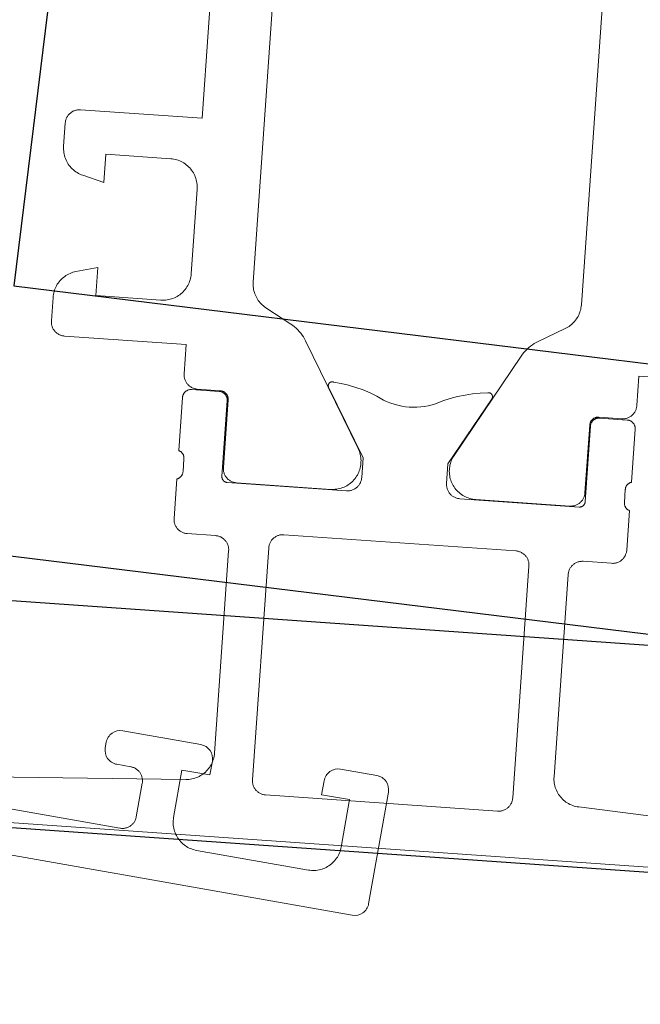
# Model space of a CAD drawing. Header units: metres. Extents: x 63115 to 703450, y -261936 to -53969.
# Tile 54 of 256: x 160210 to 160232, y -144016 to -143981. Entities that reach past the tile are written whole.
import ezdxf

# ---------------------------------------------------------------- set-up
doc = ezdxf.new("R2010")
doc.units = ezdxf.units.M
doc.layers.add('_01Hulplijnen', color=6, linetype='Continuous', plot=False)
for name, color, linetype in [('_02Binnenwanden', 2, 'Continuous'), ('_03-PROJECTION', 1, 'Continuous'), ('LAYER98', 7, 'Continuous')]:
    doc.layers.add(name, color=color, linetype=linetype)

# ---------------------------------------------------------------- blocks, each defined once
blk = doc.blocks.new('*U182')
at = {"layer": '_02Binnenwanden'}
blk.add_lwpolyline([(-35.02, 0), (-35.02, 9.473), (-4.17, 9.473), (-4.17, 113.503), (4.17, 113.503), (4.17, 9.473), (35.02, 9.473), (35.02, 0)], close=True, dxfattribs=at)
blk = doc.blocks.new('ruit_950x8')
at = {"layer": '_01Hulplijnen'}
blk.add_lwpolyline([(0, 0), (950, 0), (950, 8), (0, 8)], close=True, dxfattribs=at)
blk = doc.blocks.new('*U163')
at = {"layer": 'LAYER98', "color": 7, "linetype": 'Continuous', "lineweight": 9}
for points in [[(-19.271, 0, 0.414218), (-19.771, -0.5)], [(-17.471, -0.5, 0.414255), (-17.971, 0)], [(-12.971, 0, 0.414156), (-13.471, -0.5)], [(-9.671, -0.5, 0.414222), (-10.171, 0)], [(-10.171, -1.2, 0.414221), (-9.671, -0.7)], [(-19.771, -4.5, 0.414218), (-19.271, -5)]]:
    blk.add_lwpolyline(points, format="xyb", dxfattribs=at)
for points in [[(-17.971, 0), (-19.271, 0)], [(-10.171, 0), (-12.971, 0)], [(-19.771, -0.5), (-19.771, -4.5)], [(-18.471, -2.7), (-18.471, -1), (-17.471, -1), (-17.471, -0.5)], [(-13.471, -0.5), (-13.471, -1), (-12.471, -1), (-12.471, -2.7)], [(-9.671, -0.7), (-9.671, -0.5)], [(-11.171, -1.7), (-11.17, -1.673), (-11.168, -1.646), (-11.164, -1.619), (-11.159, -1.593), (-11.153, -1.566), (-11.145, -1.54), (-11.135, -1.515), (-11.125, -1.49), (-11.113, -1.466), (-11.1, -1.442), (-11.085, -1.419), (-11.069, -1.397), (-11.052, -1.376), (-11.034, -1.356), (-11.015, -1.337), (-10.994, -1.319), (-10.974, -1.302), (-10.951, -1.286), (-10.929, -1.271), (-10.905, -1.258), (-10.881, -1.246), (-10.856, -1.236), (-10.83, -1.226), (-10.805, -1.218), (-10.779, -1.212), (-10.752, -1.207), (-10.725, -1.203), (-10.698, -1.201), (-10.671, -1.2)], [(-10.671, -1.2), (-10.171, -1.2)], [(-11.171, -2.9), (-11.171, -1.7)], [(-17.471, -3.7), (-17.526, -3.698), (-17.579, -3.694), (-17.633, -3.687), (-17.686, -3.677), (-17.738, -3.664), (-17.79, -3.648), (-17.841, -3.629), (-17.891, -3.608), (-17.94, -3.583), (-17.987, -3.557), (-18.032, -3.528), (-18.076, -3.496), (-18.118, -3.462), (-18.158, -3.426), (-18.196, -3.388), (-18.234, -3.347), (-18.267, -3.305), (-18.299, -3.261), (-18.327, -3.216), (-18.355, -3.168), (-18.378, -3.12), (-18.4, -3.07), (-18.418, -3.019), (-18.435, -2.968), (-18.447, -2.915), (-18.458, -2.862), (-18.465, -2.808), (-18.47, -2.754), (-18.471, -2.7)], [(-12.471, -2.7), (-12.473, -2.754), (-12.477, -2.808), (-12.485, -2.862), (-12.494, -2.915), (-12.507, -2.968), (-12.524, -3.019), (-12.542, -3.07), (-12.564, -3.12), (-12.587, -3.168), (-12.614, -3.216), (-12.643, -3.261), (-12.675, -3.305), (-12.709, -3.347), (-12.745, -3.388), (-12.783, -3.426), (-12.823, -3.462), (-12.865, -3.496), (-12.909, -3.528), (-12.955, -3.557), (-13.002, -3.583), (-13.051, -3.608), (-13.101, -3.629), (-13.152, -3.648), (-13.203, -3.664), (-13.256, -3.677), (-13.309, -3.687), (-13.363, -3.694), (-13.417, -3.698), (-13.471, -3.7)], [(-10.671, -3.4), (-10.698, -3.399), (-10.725, -3.397), (-10.752, -3.393), (-10.779, -3.388), (-10.805, -3.382), (-10.83, -3.374), (-10.856, -3.365), (-10.881, -3.354), (-10.905, -3.342), (-10.929, -3.328), (-10.951, -3.314), (-10.974, -3.298), (-10.994, -3.281), (-11.015, -3.263), (-11.034, -3.244), (-11.052, -3.224), (-11.069, -3.203), (-11.085, -3.181), (-11.1, -3.158), (-11.113, -3.134), (-11.125, -3.11), (-11.135, -3.085), (-11.145, -3.06), (-11.153, -3.034), (-11.159, -3.008), (-11.164, -2.981), (-11.168, -2.954), (-11.17, -2.927), (-11.171, -2.9)], [(11.286, -3.054), (5.229, -3.4), (-10.671, -3.4)], [(-13.471, -3.7), (-17.471, -3.7)], [(-19.271, -5), (55.729, -5)]]:
    blk.add_lwpolyline(points, dxfattribs=at)
blk = doc.blocks.new('*U162')
at = {"layer": 'LAYER98', "color": 7, "linetype": 'Continuous', "lineweight": 9}
for points in [[(958.787, 36.474), (958.787, 20.434), (963.087, 20.434)], [(944.986, 33.07), (944.987, 14.799)], [(956.587, 14.799), (956.588, 33.07)], [(963.087, 20.434), (963.114, 20.434), (963.141, 20.431), (963.168, 20.428), (963.194, 20.423), (963.221, 20.416), (963.246, 20.408), (963.272, 20.399), (963.297, 20.388), (963.321, 20.376), (963.345, 20.363), (963.367, 20.348), (963.39, 20.333), (963.41, 20.316), (963.431, 20.297), (963.45, 20.278), (963.468, 20.258), (963.485, 20.237), (963.501, 20.215), (963.516, 20.192), (963.528, 20.169), (963.541, 20.144), (963.552, 20.119), (963.561, 20.094), (963.569, 20.068), (963.575, 20.042), (963.58, 20.015), (963.584, 19.989), (963.586, 19.962), (963.587, 19.934)], [(963.587, 19.934), (963.587, 19.103)], [(963.587, 19.103), (963.585, 19.049), (963.581, 18.994), (963.573, 18.941), (963.564, 18.887), (963.55, 18.834), (963.534, 18.782), (963.515, 18.731), (963.493, 18.681), (963.469, 18.632), (963.442, 18.584), (963.412, 18.539), (963.38, 18.494), (963.346, 18.452), (963.309, 18.412), (963.271, 18.373), (963.23, 18.337), (963.187, 18.303), (963.143, 18.272), (963.096, 18.243), (963.048, 18.216), (962.999, 18.192), (962.949, 18.171), (962.898, 18.153), (962.845, 18.137)], [(959.787, 18.934), (959.733, 18.933), (959.679, 18.929), (959.625, 18.921), (959.572, 18.911), (959.52, 18.898), (959.468, 18.882), (959.417, 18.863), (959.367, 18.842), (959.319, 18.818), (959.272, 18.791), (959.226, 18.762), (959.182, 18.731), (959.14, 18.697), (959.099, 18.66), (959.061, 18.622), (959.025, 18.582), (958.99, 18.54), (958.959, 18.496), (958.93, 18.45), (958.903, 18.403), (958.879, 18.354), (958.858, 18.305), (958.839, 18.254), (958.823, 18.202), (958.811, 18.15), (958.8, 18.096), (958.793, 18.043), (958.788, 17.989), (958.787, 17.934)], [(962.845, 18.137), (962.087, 17.934), (962.087, 18.934), (959.787, 18.934)], [(958.787, 17.934), (958.787, 14.934)], [(958.787, 14.934), (958.788, 14.88), (958.793, 14.826), (958.8, 14.773), (958.811, 14.72), (958.823, 14.667), (958.839, 14.615), (958.858, 14.564), (958.879, 14.515), (958.903, 14.466), (958.93, 14.419), (958.959, 14.373), (958.99, 14.329), (959.025, 14.287), (959.061, 14.247), (959.099, 14.209), (959.14, 14.172), (959.182, 14.138), (959.226, 14.107), (959.272, 14.078), (959.319, 14.051), (959.367, 14.027), (959.417, 14.005), (959.468, 13.987), (959.52, 13.971), (959.572, 13.958), (959.625, 13.948), (959.679, 13.94), (959.733, 13.936), (959.787, 13.934)], [(959.787, 13.934), (962.087, 13.934), (962.087, 14.934), (962.845, 14.732)], [(944.987, 14.799), (944.988, 14.746), (944.992, 14.693), (944.999, 14.641), (945.009, 14.589), (945.022, 14.537), (945.037, 14.486), (945.055, 14.437), (945.075, 14.388), (945.099, 14.34), (945.124, 14.294), (945.152, 14.249), (945.183, 14.205), (945.215, 14.164), (945.249, 14.124), (945.286, 14.086), (945.325, 14.049), (945.365, 14.015), (945.408, 13.984), (945.452, 13.954), (945.497, 13.927)], [(956.076, 13.927), (956.122, 13.954), (956.166, 13.984), (956.208, 14.015), (956.249, 14.049), (956.287, 14.086), (956.324, 14.124), (956.36, 14.164), (956.392, 14.205), (956.422, 14.249), (956.45, 14.294), (956.476, 14.34), (956.498, 14.388), (956.519, 14.437), (956.537, 14.486), (956.552, 14.537), (956.565, 14.589), (956.574, 14.641), (956.581, 14.693), (956.585, 14.746), (956.587, 14.799)], [(962.845, 14.732), (962.898, 14.716), (962.949, 14.698), (962.999, 14.677), (963.048, 14.653), (963.096, 14.626), (963.143, 14.597), (963.187, 14.566), (963.23, 14.532), (963.271, 14.496), (963.309, 14.457), (963.346, 14.417), (963.38, 14.375), (963.412, 14.33), (963.442, 14.285), (963.469, 14.237), (963.493, 14.188), (963.515, 14.138), (963.534, 14.087), (963.55, 14.035), (963.564, 13.982), (963.573, 13.929), (963.581, 13.875), (963.585, 13.82), (963.587, 13.765)], [(945.497, 13.927), (946.411, 13.414)], [(955.162, 13.414), (956.076, 13.927)], [(963.587, 13.765), (963.587, 12.934)], [(946.411, 13.414), (946.481, 13.373), (946.547, 13.328), (946.611, 13.28), (946.673, 13.228), (946.732, 13.173), (946.787, 13.115), (946.839, 13.054), (946.889, 12.991), (946.934, 12.925), (946.976, 12.856)], [(954.598, 12.856), (954.64, 12.925), (954.686, 12.991), (954.735, 13.054), (954.787, 13.115), (954.843, 13.173), (954.902, 13.228), (954.963, 13.28), (955.027, 13.328), (955.094, 13.373), (955.162, 13.414)], [(946.976, 12.856), (949.09, 9.195)], [(952.484, 9.195), (954.598, 12.856)], [(963.587, 12.934), (963.586, 12.907), (963.584, 12.88), (963.58, 12.854), (963.575, 12.827), (963.569, 12.801), (963.561, 12.775), (963.552, 12.749), (963.541, 12.724), (963.528, 12.7), (963.516, 12.677), (963.501, 12.654), (963.485, 12.632), (963.468, 12.611), (963.45, 12.591), (963.431, 12.571), (963.41, 12.553), (963.39, 12.536), (963.367, 12.521), (963.345, 12.506), (963.321, 12.493), (963.297, 12.481), (963.272, 12.47), (963.246, 12.461), (963.221, 12.453), (963.194, 12.446), (963.168, 12.441), (963.141, 12.437), (963.114, 12.435), (963.087, 12.434)], [(942.787, 11.394), (942.787, 12.434), (938.487, 12.434)], [(963.087, 12.434), (958.787, 12.434), (958.787, 11.394)], [(947.899, 11.289), (947.896, 11.296), (947.894, 11.303), (947.891, 11.31), (947.889, 11.317), (947.888, 11.324), (947.887, 11.331), (947.886, 11.339), (947.886, 11.346), (947.886, 11.354), (947.887, 11.361), (947.888, 11.368), (947.889, 11.376), (947.891, 11.383), (947.893, 11.39), (947.896, 11.397), (947.899, 11.403), (947.902, 11.41), (947.905, 11.417), (947.909, 11.423), (947.913, 11.429), (947.918, 11.435), (947.923, 11.44), (947.928, 11.445), (947.934, 11.45), (947.939, 11.455), (947.945, 11.459), (947.951, 11.463), (947.957, 11.467), (947.964, 11.471), (947.971, 11.473), (947.978, 11.476), (947.985, 11.478), (947.992, 11.48), (947.999, 11.482), (948.007, 11.483), (948.014, 11.483), (948.022, 11.483), (948.028, 11.483), (948.036, 11.483), (948.043, 11.482), (948.051, 11.481), (948.058, 11.479)], [(948.058, 11.479), (948.326, 11.448), (948.593, 11.402), (948.857, 11.343), (949.116, 11.269), (949.372, 11.182), (949.623, 11.081), (949.868, 10.967)], [(951.706, 10.967), (951.95, 11.083), (952.201, 11.185), (952.456, 11.273), (952.717, 11.346), (952.981, 11.405), (953.247, 11.45), (953.516, 11.479)], [(953.516, 11.479), (953.524, 11.481), (953.53, 11.482), (953.537, 11.483), (953.545, 11.484), (953.552, 11.484), (953.56, 11.484), (953.567, 11.484), (953.574, 11.483), (953.581, 11.482), (953.588, 11.48), (953.595, 11.478), (953.602, 11.476), (953.609, 11.473), (953.615, 11.47), (953.622, 11.466), (953.628, 11.462), (953.634, 11.458), (953.64, 11.454), (953.646, 11.449), (953.651, 11.444), (953.655, 11.439), (953.66, 11.433), (953.664, 11.427), (953.669, 11.421), (953.672, 11.415), (953.676, 11.409), (953.679, 11.402), (953.682, 11.395), (953.684, 11.388), (953.686, 11.381), (953.688, 11.374), (953.689, 11.367), (953.689, 11.36), (953.69, 11.352), (953.69, 11.345), (953.689, 11.338), (953.689, 11.331), (953.687, 11.323), (953.686, 11.316), (953.684, 11.309), (953.681, 11.302), (953.678, 11.296), (953.675, 11.289)], [(943.287, 10.894), (943.26, 10.895), (943.234, 10.897), (943.206, 10.901), (943.18, 10.906), (943.153, 10.913), (943.127, 10.921), (943.102, 10.93), (943.077, 10.941), (943.053, 10.953), (943.029, 10.966), (943.007, 10.981), (942.985, 10.996), (942.963, 11.013), (942.944, 11.031), (942.924, 11.051), (942.906, 11.071), (942.889, 11.092), (942.873, 11.114), (942.859, 11.137), (942.846, 11.16), (942.833, 11.184), (942.822, 11.209), (942.814, 11.235), (942.806, 11.261), (942.799, 11.287), (942.794, 11.314), (942.79, 11.34), (942.788, 11.367), (942.787, 11.394)], [(949.287, 8.184), (949.287, 8.884), (947.899, 11.289)], [(953.675, 11.289), (952.287, 8.884), (952.287, 8.184)], [(958.787, 11.394), (958.786, 11.367), (958.784, 11.34), (958.78, 11.314), (958.776, 11.287), (958.769, 11.261), (958.761, 11.235), (958.751, 11.209), (958.74, 11.184), (958.729, 11.16), (958.715, 11.137), (958.7, 11.114), (958.685, 11.092), (958.668, 11.071), (958.65, 11.051), (958.631, 11.031), (958.611, 11.013), (958.589, 10.996), (958.568, 10.981), (958.545, 10.966), (958.521, 10.953), (958.497, 10.941), (958.472, 10.93), (958.446, 10.921), (958.421, 10.913), (958.395, 10.906), (958.367, 10.901), (958.341, 10.897), (958.314, 10.895), (958.287, 10.894)], [(942.787, 10.565), (942.787, 10.581), (942.789, 10.597), (942.791, 10.613), (942.794, 10.629), (942.798, 10.645), (942.803, 10.66), (942.809, 10.675), (942.815, 10.69), (942.822, 10.705), (942.83, 10.719), (942.839, 10.733), (942.848, 10.746), (942.859, 10.759), (942.869, 10.771), (942.881, 10.782), (942.893, 10.793), (942.905, 10.803), (942.919, 10.813), (942.933, 10.821), (942.946, 10.829), (942.961, 10.837), (942.976, 10.843), (942.991, 10.849), (943.007, 10.854), (943.023, 10.858), (943.038, 10.86), (943.055, 10.863), (943.07, 10.864), (943.087, 10.864)], [(943.087, 10.864), (944.067, 10.864)], [(944.098, 10.895), (943.287, 10.894)], [(944.067, 10.864), (944.083, 10.864), (944.1, 10.863), (944.115, 10.86), (944.131, 10.858), (944.148, 10.854), (944.163, 10.849), (944.178, 10.843), (944.193, 10.837), (944.207, 10.829), (944.222, 10.821), (944.236, 10.813), (944.248, 10.803), (944.261, 10.793), (944.274, 10.782), (944.284, 10.771), (944.296, 10.759), (944.306, 10.746), (944.316, 10.733), (944.324, 10.719), (944.332, 10.705), (944.339, 10.69), (944.346, 10.675), (944.352, 10.66), (944.356, 10.645), (944.36, 10.629), (944.363, 10.613), (944.365, 10.597), (944.366, 10.581), (944.367, 10.565)], [(944.398, 10.595), (944.397, 10.611), (944.396, 10.627), (944.394, 10.643), (944.391, 10.659), (944.387, 10.675), (944.382, 10.69), (944.376, 10.705), (944.37, 10.721), (944.362, 10.735), (944.355, 10.749), (944.346, 10.763), (944.336, 10.776), (944.326, 10.789), (944.316, 10.801), (944.304, 10.812), (944.292, 10.823), (944.279, 10.833), (944.266, 10.843), (944.252, 10.852), (944.238, 10.859), (944.224, 10.867), (944.208, 10.873), (944.194, 10.879), (944.178, 10.884), (944.162, 10.888), (944.146, 10.89), (944.13, 10.893), (944.113, 10.894), (944.098, 10.895)], [(949.868, 10.967), (949.994, 10.919), (950.122, 10.878), (950.253, 10.845), (950.385, 10.818), (950.518, 10.799), (950.652, 10.788), (950.787, 10.785), (950.922, 10.788), (951.056, 10.799), (951.19, 10.818), (951.321, 10.845), (951.452, 10.878), (951.58, 10.919), (951.706, 10.967)], [(957.477, 10.895), (957.46, 10.894), (957.444, 10.893), (957.428, 10.89), (957.412, 10.888), (957.397, 10.884), (957.381, 10.879), (957.365, 10.873), (957.351, 10.867), (957.336, 10.859), (957.321, 10.852), (957.308, 10.843), (957.295, 10.833), (957.282, 10.823), (957.271, 10.812), (957.259, 10.801), (957.248, 10.789), (957.237, 10.776), (957.228, 10.763), (957.22, 10.749), (957.211, 10.735), (957.204, 10.721), (957.197, 10.705), (957.193, 10.69), (957.188, 10.675), (957.184, 10.659), (957.181, 10.643), (957.178, 10.627), (957.177, 10.611), (957.177, 10.595)], [(957.207, 10.565), (957.207, 10.581), (957.209, 10.597), (957.211, 10.613), (957.214, 10.629), (957.218, 10.645), (957.223, 10.66), (957.229, 10.675), (957.235, 10.69), (957.242, 10.705), (957.25, 10.719), (957.259, 10.733), (957.268, 10.746), (957.278, 10.759), (957.289, 10.771), (957.301, 10.782), (957.313, 10.793), (957.325, 10.803), (957.339, 10.813), (957.353, 10.821), (957.366, 10.829), (957.381, 10.837), (957.396, 10.843), (957.411, 10.849), (957.427, 10.854), (957.443, 10.858), (957.458, 10.86), (957.475, 10.863), (957.49, 10.864), (957.507, 10.864)], [(958.287, 10.894), (957.477, 10.895)], [(957.507, 10.864), (958.487, 10.864)], [(958.487, 10.864), (958.503, 10.864), (958.52, 10.863), (958.535, 10.86), (958.552, 10.858), (958.568, 10.854), (958.583, 10.849), (958.598, 10.843), (958.613, 10.837), (958.627, 10.829), (958.642, 10.821), (958.655, 10.813), (958.668, 10.803), (958.681, 10.793), (958.694, 10.782), (958.705, 10.771), (958.716, 10.759), (958.726, 10.746), (958.736, 10.733), (958.744, 10.719), (958.752, 10.705), (958.759, 10.69), (958.766, 10.675), (958.772, 10.66), (958.777, 10.645), (958.78, 10.629), (958.783, 10.613), (958.785, 10.597), (958.786, 10.581), (958.787, 10.565)], [(942.787, 8.684), (942.787, 10.565)], [(944.367, 10.565), (944.367, 7.884)], [(944.398, 8.195), (944.398, 10.595)], [(957.177, 10.595), (957.177, 8.195)], [(957.207, 7.884), (957.207, 10.565)], [(958.787, 10.565), (958.787, 8.684)], [(949.09, 9.195), (949.116, 9.148), (949.139, 9.099), (949.159, 9.049), (949.177, 8.999), (949.192, 8.947), (949.204, 8.895), (949.213, 8.842), (949.22, 8.789), (949.224, 8.735), (949.224, 8.681), (949.222, 8.628), (949.217, 8.574), (949.209, 8.521), (949.198, 8.468), (949.185, 8.417), (949.168, 8.365), (949.15, 8.315), (949.128, 8.266), (949.104, 8.218), (949.076, 8.172), (949.047, 8.127), (949.016, 8.083), (948.982, 8.042), (948.945, 8.002), (948.907, 7.964), (948.867, 7.929), (948.825, 7.895), (948.781, 7.864), (948.736, 7.836), (948.689, 7.809), (948.641, 7.785), (948.592, 7.765), (948.541, 7.746), (948.489, 7.731), (948.438, 7.718), (948.385, 7.708), (948.331, 7.701), (948.278, 7.696), (948.225, 7.695)], [(953.35, 7.695), (953.296, 7.696), (953.242, 7.701), (953.19, 7.708), (953.137, 7.718), (953.084, 7.731), (953.033, 7.746), (952.983, 7.765), (952.933, 7.785), (952.885, 7.809), (952.838, 7.836), (952.793, 7.864), (952.749, 7.895), (952.707, 7.929), (952.667, 7.964), (952.628, 8.002), (952.592, 8.042), (952.559, 8.083), (952.527, 8.127), (952.497, 8.172), (952.471, 8.218), (952.446, 8.266), (952.425, 8.315), (952.405, 8.365), (952.389, 8.417), (952.375, 8.468), (952.364, 8.521), (952.357, 8.574), (952.352, 8.628), (952.35, 8.681), (952.351, 8.735), (952.354, 8.789), (952.361, 8.842), (952.37, 8.895), (952.382, 8.947), (952.397, 8.999), (952.414, 9.049), (952.435, 9.099), (952.458, 9.148), (952.484, 9.195)], [(942.987, 8.411), (942.986, 8.426), (942.986, 8.442), (942.985, 8.457), (942.982, 8.472), (942.979, 8.486), (942.974, 8.501), (942.969, 8.515), (942.963, 8.529), (942.957, 8.543), (942.949, 8.556), (942.942, 8.569), (942.933, 8.582), (942.924, 8.594), (942.914, 8.605), (942.903, 8.616), (942.893, 8.626), (942.881, 8.636), (942.868, 8.645), (942.856, 8.653), (942.843, 8.661), (942.829, 8.668), (942.816, 8.674), (942.802, 8.68), (942.787, 8.684)], [(958.787, 8.684), (958.773, 8.68), (958.758, 8.674), (958.744, 8.668), (958.732, 8.661), (958.718, 8.653), (958.705, 8.645), (958.694, 8.636), (958.682, 8.626), (958.67, 8.616), (958.66, 8.605), (958.651, 8.594), (958.641, 8.582), (958.632, 8.569), (958.624, 8.556), (958.617, 8.543), (958.611, 8.529), (958.605, 8.515), (958.6, 8.501), (958.596, 8.486), (958.592, 8.472), (958.59, 8.457), (958.588, 8.442), (958.587, 8.426), (958.587, 8.411)], [(942.987, 7.958), (942.987, 8.411)], [(958.587, 8.411), (958.587, 7.958)], [(944.898, 7.694), (944.87, 7.695), (944.843, 7.697), (944.817, 7.701), (944.79, 7.706), (944.764, 7.713), (944.737, 7.721), (944.712, 7.73), (944.688, 7.741), (944.663, 7.753), (944.64, 7.766), (944.616, 7.781), (944.595, 7.796), (944.573, 7.814), (944.554, 7.832), (944.534, 7.851), (944.516, 7.871), (944.499, 7.892), (944.484, 7.914), (944.469, 7.937), (944.455, 7.96), (944.444, 7.985), (944.433, 8.01), (944.423, 8.035), (944.415, 8.061), (944.409, 8.087), (944.403, 8.114), (944.401, 8.14), (944.398, 8.168), (944.398, 8.195)], [(948.787, 7.684), (948.814, 7.685), (948.841, 7.687), (948.868, 7.691), (948.895, 7.696), (948.921, 7.703), (948.946, 7.711), (948.972, 7.72), (948.997, 7.731), (949.022, 7.743), (949.045, 7.756), (949.068, 7.771), (949.09, 7.786), (949.111, 7.803), (949.131, 7.821), (949.15, 7.841), (949.168, 7.861), (949.185, 7.882), (949.201, 7.904), (949.215, 7.927), (949.229, 7.95), (949.24, 7.974), (949.251, 7.999), (949.261, 8.025), (949.269, 8.051), (949.276, 8.077), (949.28, 8.104), (949.284, 8.13), (949.286, 8.157), (949.287, 8.184)], [(952.287, 8.184), (952.288, 8.157), (952.29, 8.13), (952.294, 8.104), (952.299, 8.077), (952.305, 8.051), (952.314, 8.025), (952.322, 7.999), (952.333, 7.974), (952.345, 7.95), (952.359, 7.927), (952.373, 7.904), (952.389, 7.882), (952.406, 7.861), (952.424, 7.841), (952.444, 7.821), (952.463, 7.803), (952.485, 7.786), (952.506, 7.771), (952.529, 7.756), (952.553, 7.743), (952.577, 7.731), (952.602, 7.72), (952.627, 7.711), (952.653, 7.703), (952.68, 7.696), (952.706, 7.691), (952.733, 7.687), (952.76, 7.685), (952.787, 7.684)], [(957.177, 8.195), (957.176, 8.168), (957.174, 8.14), (957.17, 8.114), (957.165, 8.087), (957.158, 8.061), (957.151, 8.035), (957.141, 8.01), (957.13, 7.985), (957.118, 7.96), (957.106, 7.937), (957.091, 7.914), (957.074, 7.892), (957.058, 7.871), (957.04, 7.851), (957.021, 7.832), (957, 7.814), (956.98, 7.796), (956.957, 7.781), (956.935, 7.766), (956.911, 7.753), (956.887, 7.741), (956.861, 7.73), (956.836, 7.721), (956.811, 7.713), (956.784, 7.706), (956.758, 7.701), (956.731, 7.697), (956.703, 7.695), (956.677, 7.694)], [(942.787, 7.684), (942.802, 7.689), (942.816, 7.695), (942.829, 7.701), (942.843, 7.708), (942.856, 7.715), (942.868, 7.724), (942.881, 7.733), (942.893, 7.743), (942.903, 7.753), (942.914, 7.764), (942.924, 7.775), (942.933, 7.787), (942.942, 7.8), (942.949, 7.813), (942.957, 7.826), (942.963, 7.84), (942.969, 7.854), (942.974, 7.868), (942.979, 7.883), (942.982, 7.897), (942.985, 7.912), (942.986, 7.927), (942.986, 7.942), (942.987, 7.958)], [(942.787, 6.285), (942.787, 7.684)], [(944.367, 7.884), (944.367, 7.874), (944.368, 7.863), (944.369, 7.852), (944.371, 7.841), (944.374, 7.831), (944.377, 7.821), (944.381, 7.81), (944.386, 7.8), (944.39, 7.791), (944.396, 7.781), (944.402, 7.772), (944.407, 7.763), (944.414, 7.755), (944.422, 7.747), (944.43, 7.739), (944.438, 7.732), (944.445, 7.725), (944.455, 7.719), (944.464, 7.713), (944.474, 7.708), (944.483, 7.703), (944.493, 7.699), (944.503, 7.695), (944.514, 7.692), (944.524, 7.689), (944.534, 7.687), (944.545, 7.686), (944.556, 7.685), (944.567, 7.684)], [(944.567, 7.684), (948.787, 7.684)], [(948.225, 7.695), (944.898, 7.694)], [(952.787, 7.684), (957.007, 7.684)], [(956.677, 7.694), (953.35, 7.695)], [(957.007, 7.684), (957.018, 7.685), (957.028, 7.686), (957.039, 7.687), (957.05, 7.689), (957.061, 7.692), (957.07, 7.695), (957.081, 7.699), (957.091, 7.703), (957.101, 7.708), (957.111, 7.713), (957.119, 7.719), (957.128, 7.725), (957.137, 7.732), (957.145, 7.739), (957.152, 7.747), (957.159, 7.755), (957.166, 7.763), (957.173, 7.772), (957.179, 7.781), (957.184, 7.791), (957.189, 7.8), (957.193, 7.81), (957.196, 7.821), (957.199, 7.831), (957.202, 7.841), (957.204, 7.852), (957.206, 7.863), (957.207, 7.874), (957.207, 7.884)], [(958.587, 7.958), (958.587, 7.942), (958.588, 7.927), (958.59, 7.912), (958.592, 7.897), (958.596, 7.883), (958.6, 7.868), (958.605, 7.854), (958.611, 7.84), (958.617, 7.826), (958.624, 7.813), (958.632, 7.8), (958.641, 7.787), (958.651, 7.775), (958.66, 7.764), (958.67, 7.753), (958.682, 7.743), (958.694, 7.733), (958.705, 7.724), (958.718, 7.715), (958.732, 7.708), (958.744, 7.701), (958.758, 7.695), (958.773, 7.689), (958.787, 7.684)], [(958.787, 7.684), (958.787, 6.285)], [(943.287, 5.785), (943.26, 5.785), (943.233, 5.787), (943.206, 5.791), (943.18, 5.796), (943.153, 5.803), (943.127, 5.811), (943.102, 5.82), (943.077, 5.831), (943.053, 5.843), (943.029, 5.856), (943.006, 5.87), (942.985, 5.886), (942.963, 5.903), (942.944, 5.921), (942.924, 5.941), (942.906, 5.961), (942.889, 5.982), (942.873, 6.004), (942.859, 6.027), (942.845, 6.05), (942.833, 6.075), (942.822, 6.099), (942.814, 6.125), (942.805, 6.151), (942.799, 6.177), (942.793, 6.203), (942.79, 6.23), (942.787, 6.257), (942.787, 6.285)], [(958.787, 6.285), (958.786, 6.257), (958.784, 6.23), (958.78, 6.203), (958.776, 6.177), (958.769, 6.151), (958.761, 6.125), (958.751, 6.099), (958.74, 6.075), (958.729, 6.05), (958.715, 6.027), (958.701, 6.004), (958.685, 5.982), (958.668, 5.961), (958.65, 5.941), (958.631, 5.921), (958.611, 5.903), (958.59, 5.886), (958.568, 5.87), (958.545, 5.856), (958.522, 5.843), (958.497, 5.831), (958.472, 5.82), (958.446, 5.811), (958.421, 5.803), (958.395, 5.796), (958.368, 5.791), (958.341, 5.787), (958.314, 5.785), (958.287, 5.785)], [(946.687, 5.984), (946.66, 5.984), (946.633, 5.982), (946.607, 5.978), (946.579, 5.973), (946.553, 5.966), (946.527, 5.958), (946.502, 5.949), (946.477, 5.938), (946.453, 5.926), (946.429, 5.913), (946.406, 5.898), (946.385, 5.882), (946.363, 5.866), (946.343, 5.848), (946.324, 5.828), (946.306, 5.808), (946.289, 5.787), (946.274, 5.765), (946.259, 5.742), (946.245, 5.719), (946.234, 5.694), (946.223, 5.67), (946.213, 5.644), (946.205, 5.618), (946.198, 5.592), (946.194, 5.565), (946.19, 5.538), (946.188, 5.512), (946.187, 5.484)], [(954.887, 5.984), (946.687, 5.984)], [(955.387, 5.484), (955.386, 5.512), (955.384, 5.538), (955.38, 5.565), (955.375, 5.592), (955.368, 5.618), (955.361, 5.644), (955.352, 5.67), (955.341, 5.694), (955.328, 5.719), (955.316, 5.742), (955.301, 5.765), (955.285, 5.787), (955.268, 5.808), (955.25, 5.828), (955.231, 5.848), (955.211, 5.866), (955.19, 5.882), (955.167, 5.898), (955.145, 5.913), (955.121, 5.926), (955.097, 5.938), (955.072, 5.949), (955.047, 5.958), (955.021, 5.966), (954.994, 5.973), (954.968, 5.978), (954.941, 5.982), (954.914, 5.984), (954.887, 5.984)], [(944.287, 5.785), (943.287, 5.785)], [(944.787, 5.285), (944.786, 5.311), (944.784, 5.338), (944.78, 5.365), (944.776, 5.392), (944.769, 5.418), (944.761, 5.444), (944.751, 5.47), (944.74, 5.494), (944.729, 5.519), (944.715, 5.542), (944.701, 5.565), (944.685, 5.587), (944.668, 5.608), (944.65, 5.628), (944.631, 5.647), (944.611, 5.666), (944.59, 5.682), (944.568, 5.698), (944.545, 5.713), (944.522, 5.726), (944.497, 5.738), (944.472, 5.749), (944.446, 5.758), (944.421, 5.766), (944.395, 5.773), (944.368, 5.778), (944.341, 5.782), (944.314, 5.784), (944.287, 5.785)], [(957.287, 5.785), (957.26, 5.784), (957.233, 5.782), (957.206, 5.778), (957.18, 5.773), (957.153, 5.766), (957.127, 5.758), (957.102, 5.749), (957.077, 5.738), (957.053, 5.726), (957.029, 5.713), (957.006, 5.698), (956.985, 5.682), (956.963, 5.666), (956.944, 5.647), (956.924, 5.628), (956.906, 5.608), (956.889, 5.587), (956.873, 5.565), (956.859, 5.542), (956.845, 5.519), (956.833, 5.494), (956.822, 5.47), (956.814, 5.444), (956.805, 5.418), (956.799, 5.392), (956.793, 5.365), (956.79, 5.338), (956.787, 5.311), (956.787, 5.285)], [(958.287, 5.785), (957.287, 5.785)], [(944.787, -1.871), (944.787, 5.285)], [(946.187, 5.484), (946.187, -2.715)], [(955.387, -2.715), (955.387, 5.484)], [(956.787, 5.285), (956.787, -1.871)], [(943.844, -2.87), (943.898, -2.865), (943.951, -2.858), (944.004, -2.847), (944.057, -2.834), (944.109, -2.818), (944.159, -2.799), (944.209, -2.778), (944.257, -2.754), (944.304, -2.727), (944.35, -2.698), (944.394, -2.666), (944.436, -2.632), (944.476, -2.596), (944.514, -2.558), (944.55, -2.517), (944.584, -2.475), (944.615, -2.431), (944.645, -2.386), (944.671, -2.339), (944.694, -2.29), (944.716, -2.241), (944.735, -2.19), (944.751, -2.138), (944.764, -2.086), (944.774, -2.033), (944.781, -1.979), (944.785, -1.925), (944.787, -1.871)], [(956.787, -1.871), (956.788, -1.925), (956.793, -1.979), (956.8, -2.033), (956.811, -2.086), (956.823, -2.138), (956.839, -2.19), (956.858, -2.241), (956.879, -2.29), (956.903, -2.339), (956.93, -2.386), (956.959, -2.431), (956.99, -2.475), (957.024, -2.517), (957.06, -2.558), (957.098, -2.596), (957.139, -2.632), (957.181, -2.666), (957.224, -2.698), (957.27, -2.727), (957.317, -2.754), (957.365, -2.778), (957.415, -2.799), (957.465, -2.818), (957.517, -2.834), (957.569, -2.847), (957.622, -2.858), (957.676, -2.865), (957.73, -2.87)], [(946.187, -2.715), (946.188, -2.743), (946.19, -2.77), (946.194, -2.797), (946.198, -2.823), (946.205, -2.849), (946.213, -2.875), (946.223, -2.901), (946.234, -2.925), (946.245, -2.95), (946.259, -2.973), (946.274, -2.996), (946.289, -3.018), (946.306, -3.039), (946.324, -3.059), (946.343, -3.079), (946.363, -3.097), (946.385, -3.114), (946.406, -3.129), (946.429, -3.144), (946.453, -3.157), (946.477, -3.169), (946.502, -3.18), (946.527, -3.189), (946.553, -3.197), (946.579, -3.204), (946.607, -3.209), (946.633, -3.213), (946.66, -3.215), (946.687, -3.215)], [(954.887, -3.215), (954.914, -3.215), (954.941, -3.213), (954.968, -3.209), (954.994, -3.204), (955.021, -3.197), (955.047, -3.189), (955.072, -3.18), (955.097, -3.169), (955.121, -3.157), (955.145, -3.144), (955.167, -3.129), (955.19, -3.114), (955.211, -3.097), (955.231, -3.079), (955.25, -3.059), (955.268, -3.039), (955.285, -3.018), (955.301, -2.996), (955.316, -2.973), (955.328, -2.95), (955.341, -2.925), (955.352, -2.901), (955.361, -2.875), (955.368, -2.849), (955.375, -2.823), (955.38, -2.797), (955.384, -2.77), (955.386, -2.743), (955.387, -2.715)], [(921.887, -3.215), (937.787, -3.215), (943.844, -2.87)], [(957.73, -2.87), (963.787, -3.215), (979.687, -3.215)], [(946.687, -3.215), (954.887, -3.215)], [(988.287, -4.816), (913.287, -4.816)]]:
    blk.add_lwpolyline(points, dxfattribs=at)
blk = doc.blocks.new('pui_02')
at = {"layer": '_02Binnenwanden', "rotation": 352.9999999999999}
blk.add_blockref('*U182', (-1895.148, -2740.568), dxfattribs=at)
at = {"layer": '_03-PROJECTION'}
for name, p, xscale, rotation in [('*U163', (-1896.035, -2745.599), -0.9999999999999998, 350.0000000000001), ('*U162', (-928.194, -2813.028), -1, 355.9999999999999), ('ruit_950x8', (-948.244, -2816.638), -1, 356)]:
    blk.add_blockref(name, p, dxfattribs=dict(at, xscale=xscale, rotation=rotation))

msp = doc.modelspace()

# ---------------------------------------------------------------- block references
at = {"layer": '_02Binnenwanden'}
msp.add_blockref('pui_02', (162099.369, -141258.61), dxfattribs=at)

doc.saveas('drawing.dxf')
